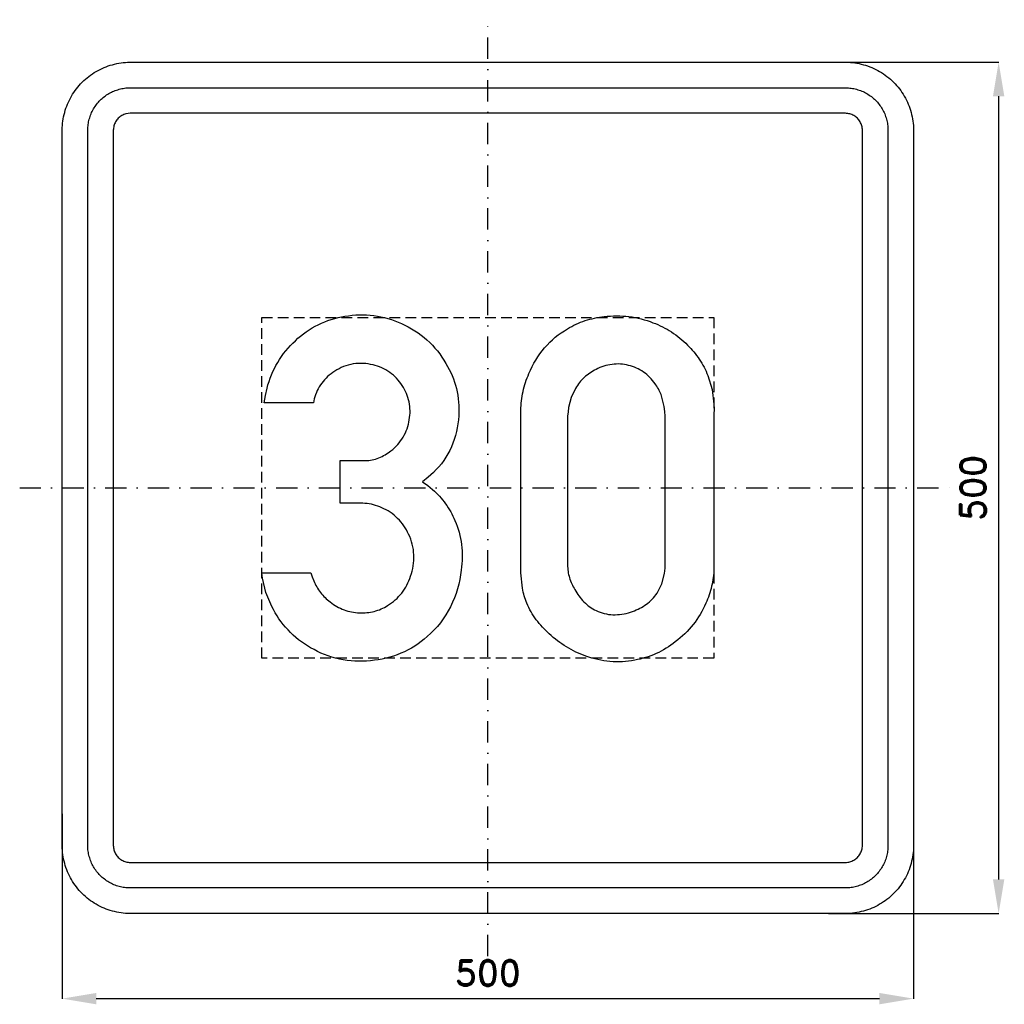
# Model space of a CAD drawing. Header units: millimetres. Extents: x -275 to 303, y -303 to 275.
import ezdxf

# ---------------------------------------------------------------- set-up
doc = ezdxf.new("R2010")
doc.units = ezdxf.units.MM
doc.header["$LTSCALE"] = 5
doc.linetypes.add('ČERCHOVANÁX2', pattern=[2, 1, -0.5, 0, -0.5])
doc.linetypes.add('ČÁRKOVANÁX2', pattern=[1.5, 1, -0.5])
doc.layers.add('Kóty', color=2, linetype='Continuous')
doc.layers.add('Značka', color=7, linetype='Continuous')
doc.styles.get("Standard").update_dxf_attribs({"font": 'romand.shx', "height": 15})
doc.dimstyles.get("Standard").update_dxf_attribs({"dimtxt": 15, "dimasz": 20, "dimexe": 0.18, "dimexo": 0.0625, "dimgap": 7.5, "dimtad": 1, "dimdec": 0, "dimzin": 0, "dimdsep": 46, "dimtxsty": 'Standard', "dimcen": 0.09, "dimadec": 0, "dimazin": 0, "dimtfac": 1, "dimtdec": 0, "dimtofl": 0, "dimtmove": 0, "dimatfit": 3, "dimfxl": 1, "dimtolj": 1, "dimtzin": 0, "dimarcsym": 0})

# ---------------------------------------------------------------- blocks, each defined once
blk = doc.blocks.new('*D0')
at = {"layer": 'Defpoints', "color": 0, "transparency": 16777216}
for p in [(197.45, 250), (200.02, -250), (300, -250)]:
    blk.add_point(p, dxfattribs=at)
at = {"layer": 'Kóty', "color": 0, "lineweight": -2, "transparency": 16777216}
for p, q in [((197.51, 250), (300.18, 250)), ((300, 230), (300, -230)), ((200.08, -250), (300.18, -250))]:
    blk.add_line(p, q, dxfattribs=at)
at = {"layer": 'Kóty', "color": 0, "transparency": 16777216}
for points in [[(296.67, 230), (303.33, 230), (300, 250)], [(296.67, -230), (303.33, -230), (300, -250)]]:
    blk.add_solid(points, dxfattribs=at)
at = {"layer": 'Kóty', "color": 0, "transparency": 16777216, "insert": (285, 0), "char_height": 15, "attachment_point": 5, "rotation": 90}
blk.add_mtext('\\A1;500', dxfattribs=at)
blk = doc.blocks.new('*D1')
at = {"layer": 'Defpoints', "color": 0, "transparency": 16777216}
for p in [(-250, -191.31), (250, -210), (250, -300)]:
    blk.add_point(p, dxfattribs=at)
at = {"layer": 'Kóty', "color": 0, "lineweight": -2, "transparency": 16777216}
for p, q in [((-250, -191.37), (-250, -300.18)), ((250, -210.06), (250, -300.18)), ((-230, -300), (230, -300))]:
    blk.add_line(p, q, dxfattribs=at)
at = {"layer": 'Kóty', "color": 0, "transparency": 16777216}
for points in [[(-230, -296.67), (-230, -303.33), (-250, -300)], [(230, -296.67), (230, -303.33), (250, -300)]]:
    blk.add_solid(points, dxfattribs=at)
at = {"layer": 'Kóty', "color": 0, "transparency": 16777216, "insert": (0, -285), "char_height": 15, "attachment_point": 5}
blk.add_mtext('\\A1;500', dxfattribs=at)

msp = doc.modelspace()

# ---------------------------------------------------------------- linework, layer by layer
at = {"layer": 'Značka', "color": 6, "linetype": 'ČERCHOVANÁX2', "ltscale": 2.5}
for points in [[(0, -275), (0, 275)], [(-275, 0), (275, 0)]]:
    msp.add_lwpolyline(points, dxfattribs=at)
at = {"layer": 'Značka', "color": 5}
for points in [[(-210, -250), (-210.157, -250), (-210.314, -249.999, -0.0321795), (-215.479, -249.637, -0.0354417), (-220.555, -248.582, -0.0362703), (-225.464, -246.923, -0.0344214), (-230.091, -244.589, -0.0337228), (-234.402, -241.714, -0.0340857), (-238.284, -238.284, -0.0342101), (-241.717, -234.403, -0.0342303), (-244.589, -230.091, -0.0340422), (-246.906, -225.46, -0.0334123), (-248.582, -220.555, -0.0341272), (-249.654, -215.477, -0.0367437), (-249.999, -210.314), (-250, -210.157), (-250, -210), (-250, 210), (-250, 210.157), (-249.999, 210.314, -0.0321794), (-249.637, 215.479, -0.0354442), (-248.582, 220.555, -0.0362649), (-246.923, 225.464, -0.0344166), (-244.589, 230.091, -0.0337177), (-241.714, 234.402, -0.0340796), (-238.284, 238.284, -0.0342128), (-234.403, 241.717, -0.0342224), (-230.091, 244.589, -0.0340475), (-225.46, 246.906, -0.033405), (-220.555, 248.582, -0.0341289), (-215.477, 249.654, -0.0367407), (-210.314, 249.999), (-210.157, 250), (-210, 250), (210, 250), (210.157, 250), (210.314, 249.999, -0.0321794), (215.479, 249.637, -0.0354428), (220.555, 248.582, -0.0362594), (225.464, 246.923, -0.0344088), (230.091, 244.589, -0.0337189), (234.402, 241.714, -0.0340731), (238.284, 238.284, -0.0342144), (241.717, 234.403, -0.0342259), (244.589, 230.091, -0.0340499), (246.906, 225.46, -0.0334066), (248.582, 220.555, -0.0341277), (249.654, 215.477, -0.0367414), (249.999, 210.314), (250, 210.157), (250, 210), (250, -210), (250, -210.157), (249.999, -210.314, -0.0321795), (249.637, -215.479, -0.0354421), (248.582, -220.555, -0.0362592), (246.923, -225.464, -0.0344116), (244.589, -230.091, -0.033722), (241.714, -234.402, -0.0340791), (238.284, -238.284, -0.0342076), (234.403, -241.717, -0.0342334), (230.091, -244.589, -0.0340472), (225.46, -246.906, -0.0334177), (220.555, -248.582, -0.0341277), (215.477, -249.654, -0.0367473), (210.314, -249.999), (210.157, -250), (210, -250), (-210, -250)], [(-210, -235), (-210.098, -235), (-210.196, -234.999, -0.0321795), (-213.424, -234.773, -0.0354416), (-216.597, -234.114, -0.0362629), (-219.665, -233.077, -0.0344152), (-222.557, -231.618, -0.0337193), (-225.251, -229.821, -0.034085), (-227.678, -227.678, -0.0342046), (-229.823, -225.252, -0.034229), (-231.618, -222.557, -0.0340469), (-233.066, -219.663, -0.0334131), (-234.114, -216.597, -0.0341266), (-234.784, -213.423, -0.0367459), (-234.999, -210.196), (-235, -210.098), (-235, -210), (-235, 210), (-235, 210.098), (-234.999, 210.196, -0.0321788), (-234.773, 213.424, -0.0354481), (-234.114, 216.597, -0.0362683), (-233.077, 219.665, -0.0344122), (-231.618, 222.557, -0.0337222), (-229.821, 225.251, -0.0340955), (-227.678, 227.678, -0.0341878), (-225.252, 229.823, -0.0342259), (-222.557, 231.618, -0.0340259), (-219.663, 233.066, -0.0334071), (-216.597, 234.114, -0.0341381), (-213.423, 234.784, -0.0367365), (-210.196, 234.999), (-210.098, 235), (-210, 235), (210, 235), (210.098, 235), (210.196, 234.999, -0.0321976), (213.424, 234.773, -0.0354366), (216.597, 234.114, -0.0362483), (219.665, 233.077, -0.0343996), (222.557, 231.618, -0.0337259), (225.251, 229.821, -0.0340903), (227.678, 227.678, -0.0341924), (229.823, 225.252, -0.0342246), (231.618, 222.557, -0.0340342), (233.066, 219.663, -0.033413), (234.114, 216.597, -0.0341406), (234.784, 213.423, -0.0367343), (234.999, 210.196), (235, 210.098), (235, 210), (235, -210), (235, -210.098), (234.999, -210.196, -0.0321983), (234.773, -213.424, -0.0354324), (234.114, -216.597, -0.0362459), (233.077, -219.665, -0.0344078), (231.618, -222.557, -0.0337232), (229.821, -225.251, -0.034081), (227.678, -227.678, -0.0342138), (225.252, -229.823, -0.0342285), (222.557, -231.618, -0.0340468), (219.663, -233.066, -0.0334175), (216.597, -234.114, -0.0341268), (213.423, -234.784, -0.036739), (210.196, -234.999), (210.098, -235), (210, -235), (-210, -235)], [(-210, -220), (210, -220), (210.039, -220), (210.079, -220, 0.032183), (211.37, -219.909, 0.0354467), (212.639, -219.646, 0.0362744), (213.866, -219.231, 0.0344144), (215.023, -218.647, 0.033745), (216.1, -217.928, 0.0340968), (217.071, -217.071, 0.0341871), (217.929, -216.101, 0.0342063), (218.647, -215.023, 0.0340292), (219.227, -213.865, 0.0334622), (219.646, -212.639, 0.0341275), (219.914, -211.369, 0.036765), (220, -210.079), (220, -210.039), (220, -210), (220, 210), (220, 210.039), (220, 210.079, 0.032183), (219.909, 211.37, 0.0354928), (219.646, 212.639, 0.0362965), (219.231, 213.866, 0.0344255), (218.647, 215.023, 0.0337541), (217.928, 216.1, 0.0340968), (217.071, 217.071, 0.0342115), (216.101, 217.929, 0.0341795), (215.023, 218.647, 0.0340137), (213.865, 219.227, 0.0334698), (212.639, 219.646, 0.0341235), (211.369, 219.914, 0.0367638), (210.079, 220), (210.039, 220), (210, 220), (-210, 220), (-210.039, 220), (-210.079, 220), (-211.37, 219.909), (-212.639, 219.646, 0.0362814), (-213.866, 219.231, 0.0344198), (-215.023, 218.647, 0.033728), (-216.1, 217.928, 0.0340771), (-217.071, 217.071, 0.0342342), (-217.929, 216.101, 0.0342041), (-218.647, 215.023, 0.0340291), (-219.227, 213.865, 0.0334198), (-219.646, 212.639, 0.0341179), (-219.914, 211.369, 0.0367402), (-220, 210.079), (-220, 210.039), (-220, 210), (-220, -210), (-220, -210.039), (-220, -210.079, 0.0321735), (-219.909, -211.37, 0.0354428), (-219.646, -212.639, 0.0362649), (-219.231, -213.866, 0.0344139), (-218.647, -215.023, 0.0337189), (-217.928, -216.1, 0.0340819), (-217.071, -217.071, 0.0342185), (-216.101, -217.929, 0.0342259), (-215.023, -218.647, 0.0340499), (-213.865, -219.227, 0.0334066), (-212.639, -219.646, 0.0341277), (-211.369, -219.914, 0.0367414), (-210.079, -220), (-210.039, -220), (-210, -220)], [(-103.92, -49.937), (-103.15, -52.278), (-102.29, -54.583, 0.0670088), (-98.29, -61.424, 0.0673159), (-92.58, -67.021, 0.0796073), (-84.49, -71.605, 0.0835055), (-75.4, -73.375, 0.0787254), (-66.8, -72.529, 0.0773076), (-58.87, -69.104, 0.0948523), (-50.61, -61.766, 0.087384), (-45.42, -51.875, 0.0974025), (-43.5, -39.391, 0.104408), (-46.56, -27.208, 0.0948454), (-53, -17.901, 0.0956768), (-62.33, -11.646, 0.0456146), (-67.18, -9.92, 0.0433271), (-72.23, -9.083), (-73.36, -9), (-74.5, -8.937), (-86.83, -8.937), (-86.83, 16.063), (-74.06, 16.063), (-72.98, 16.027, 0.0099749), (-71.9, 16.021, 0.0894985), (-64.02, 17.627, 0.0781879), (-56.96, 21.792, 0.0985654), (-49.74, 29.85, 0.0997621), (-46.17, 40.021, 0.0968342), (-46.28, 50.489, 0.0987118), (-50.31, 60.125, 0.100569), (-57.65, 67.848, 0.097636), (-67.42, 72.208, 0.106008), (-79.09, 72.784, 0.108979), (-89.98, 68.5, 0.0963327), (-97.6, 61.483, 0.10024), (-101.94, 52.292), (-102.23, 51.148), (-102.5, 50), (-131.46, 50), (-130.67, 54.337), (-129.71, 58.646, -0.0708864), (-123.44, 73.733, -0.0766096), (-113.04, 86.438, -0.0789725), (-99.61, 95.864, -0.0763713), (-83.94, 100.771, -0.0778003), (-67.01, 101.213, -0.0779724), (-50.75, 96.479, -0.0810102), (-35.8, 86.864, -0.0809977), (-24.67, 73.042, -0.0762808), (-18.51, 58.334, -0.0797951), (-17.15, 42.354, -0.09208), (-21.41, 24.098, -0.105092), (-32.02, 9.083), (-35.12, 6.255), (-38.37, 3.604), (-35.36, 1.362), (-32.44, -1, -0.0580695), (-24.86, -9.289, -0.0588769), (-19.37, -19.125, -0.0748782), (-15.49, -33.341, -0.0640874), (-15.65, -48.271, -0.0894423), (-21.97, -69.773, -0.101897), (-35.62, -87.25, -0.0873295), (-51.05, -97.161, -0.0809631), (-68.96, -101.5, -0.0796531), (-87.19, -100.538, -0.0826712), (-104.1, -93.875, -0.0768033), (-117.4, -83.466, -0.0765948), (-126.94, -69.604), (-130.33, -61.47), (-132.35, -52.937), (-132.58, -51.439), (-132.79, -49.937), (-103.92, -49.937)], [(19.35, 42.083), (19.34, 43.875), (19.35, 45.667, -0.0489613), (20.66, 56.603, -0.0500221), (24.13, 67.167, -0.0795142), (33.31, 82.258, -0.0890895), (46.81, 93.438, -0.0597922), (57.15, 98.22, -0.0520155), (68.31, 100.604, -0.0620177), (82.88, 100.623, -0.064504), (96.96, 97.021, -0.0554279), (107.85, 91.574, -0.055509), (117.27, 83.875, -0.0511261), (124.19, 75.553, -0.0548983), (129.21, 65.979), (131.77, 57.763), (132.79, 49.25), (132.84, 46.27), (132.79, 43.292), (132.79, -43.875), (132.81, -45.667), (132.79, -47.458, -0.0517754), (131.44, -57.824, -0.0496591), (128.02, -67.771, -0.0668203), (120.57, -80.289, -0.0659008), (110.1, -90.437, -0.0610994), (98.83, -97.314, -0.0641477), (86.23, -101.187, -0.0696667), (71.72, -101.96, -0.0674543), (57.56, -98.812, -0.0568005), (46.14, -93.405, -0.0495664), (36.06, -85.667, -0.0480543), (28.44, -77.414, -0.0658445), (22.94, -67.771, -0.0547572), (20.28, -59.002), (19.35, -49.854), (19.32, -46.86), (19.35, -43.875), (19.35, 42.083)], [(46.81, 42.083), (46.81, -43.875), (46.8, -45.074), (46.81, -46.271, 0.0738341), (48.21, -53.675, 0.0594974), (51.58, -60.604, 0.0707572), (57.25, -67.729, 0.0945766), (64.73, -72.542, 0.108401), (74.73, -74.517, 0.0875524), (85.02, -72.542, 0.0781847), (93.15, -68.314, 0.0881662), (99.35, -61.792), (102.27, -56.343), (103.77, -50.375), (104.06, -47.132), (104.13, -43.875), (104.13, 42.083), (103.94, 44.912), (103.63, 47.729), (101.74, 54.766, 0.0647118), (98.17, 61.188, 0.088085), (91.38, 68.016, 0.0979111), (82.65, 71.938, 0.0998453), (72.92, 72.549, 0.0882566), (63.54, 69.563, 0.0741227), (56.64, 64.877, 0.0756883), (51.48, 58.438), (48.9, 53.028), (47.44, 47.229), (47.08, 44.661), (46.81, 42.083)]]:
    msp.add_lwpolyline(points, format="xyb", dxfattribs=at)
at = {"layer": 'Značka', "color": 6, "linetype": 'ČÁRKOVANÁX2', "ltscale": 1.25}
msp.add_lwpolyline([(-132.79, -100), (-132.79, 100), (132.79, 100), (132.79, -100), (-132.79, -100)], dxfattribs=at)

# ---------------------------------------------------------------- dimensions: what is measured, and where the dimension line sits
at = {"layer": 'Kóty'}
dim = msp.add_linear_dim(base=(300, -250), p1=(197.45, 250), p2=(200.015, -250), angle=90, dimstyle='Standard', dxfattribs=at)
dim.commit()
dim.dimension.update_dxf_attribs({"geometry": '*D0', "text_midpoint": (285, 0)})
dim = msp.add_linear_dim(base=(250, -300), p1=(-250, -191.308), p2=(250, -210), dimstyle='Standard', dxfattribs=at)
dim.commit()
dim.dimension.update_dxf_attribs({"geometry": '*D1', "text_midpoint": (0, -285)})

doc.saveas('drawing.dxf')
